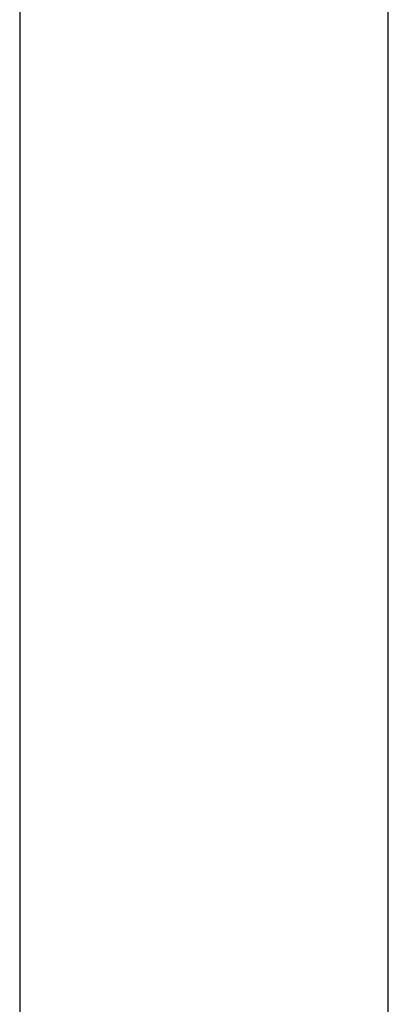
# Model space of a CAD drawing. Header units: metres. Extents: x 397.7 to 427.5, y 12.7 to 28.4.
# Tile 85 of 142: x 407.447 to 407.537, y 27.189 to 27.4296. Entities that reach past the tile are written whole.
import ezdxf

# ---------------------------------------------------------------- set-up
doc = ezdxf.new("R2010")
doc.units = ezdxf.units.M
doc.layers.add('A-WALL-____-MCUT', color=7, linetype='Continuous', lineweight=25)
doc.layers.add('A-WALL-____-OTLN', color=7, linetype='Continuous', lineweight=25)

# ---------------------------------------------------------------- blocks, each defined once
blk = doc.blocks.new('Family - Evans P2-152743-05_CLI_AIRE_P2')
at = {"layer": 'A-WALL-____-MCUT', "color": 253, "true_color": 0xaaaaaa}
for p, q in [((1.72, 0.09), (0, 0.09)), ((0, 0), (1.72, 0))]:
    blk.add_line(p, q, dxfattribs=at)
at = {"layer": 'A-WALL-____-OTLN', "color": 253, "true_color": 0xaaaaaa}
for p, q in [((1.72, 0.09), (0, 0.09)), ((0, 0), (1.72, 0))]:
    blk.add_line(p, q, dxfattribs=at)
at = {"layer": 'A-WALL-____-OTLN', "color": 253, "lineweight": 18, "true_color": 0xaaaaaa}
blk.add_line((0, 0), (1.72, 0), dxfattribs=at)
blk = doc.blocks.new('LONDR55-XX_ZZ-ARQ-CAA-M3D-Londres55_ifc-1-05_CLI_AIRE_P2')
at = {"layer": 'A-WALL-____-OTLN', "color": 253, "lineweight": 18, "true_color": 0xaaaaaa, "rotation": 270}
blk.add_blockref('Family - Evans P2-152743-05_CLI_AIRE_P2', (407.44698, 27.64946), dxfattribs=at)

msp = doc.modelspace()

# ---------------------------------------------------------------- block references
at = {"lineweight": 5}
msp.add_blockref('LONDR55-XX_ZZ-ARQ-CAA-M3D-Londres55_ifc-1-05_CLI_AIRE_P2', (0, 0), dxfattribs=at)

doc.saveas('drawing.dxf')
